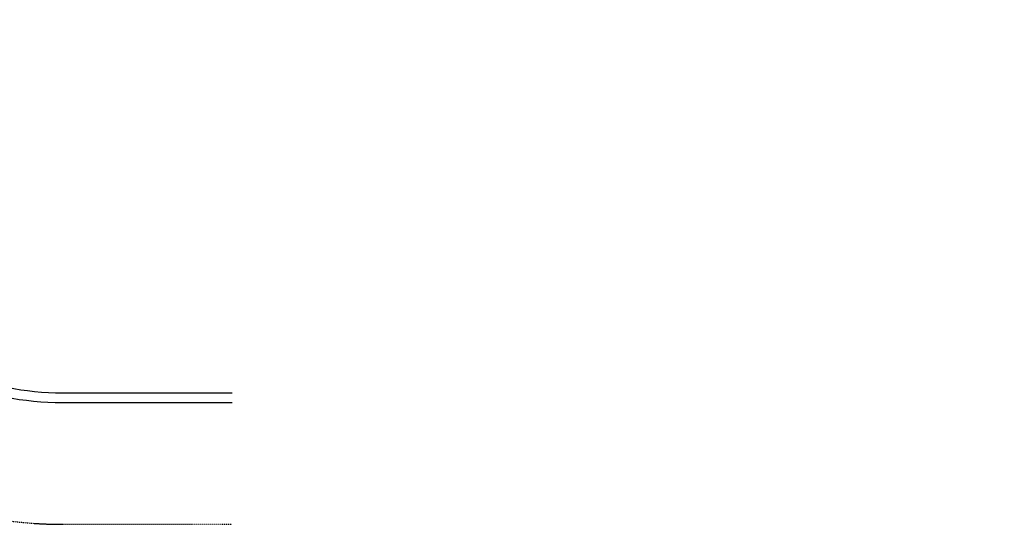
# Model space of a CAD drawing. Header units: inches. Extents: x -281236 to -70395, y 38777 to 102341.
# Tile 60 of 244: x -142792 to -140771, y 46484 to 47520. Entities that reach past the tile are written whole.
import ezdxf

# ---------------------------------------------------------------- set-up
doc = ezdxf.new("R2010")
doc.units = ezdxf.units.IN
doc.header["$MEASUREMENT"] = 0
doc.linetypes.add('DASHDOT', pattern=[1, 0.5, -0.25, 0, -0.25])
doc.layers.add('Pzt-chodniki', color=8, linetype='Continuous')
doc.layers.add('Pzt-drogi-hatch', color=253, linetype='Continuous')

msp = doc.modelspace()

# ---------------------------------------------------------------- linework, layer by layer
at = {"layer": 'Pzt-chodniki'}
for p, q in [((-142703.83, 46753.54), (-142355.98, 46753.54)), ((-142703.83, 46733.54), (-142355.98, 46733.54))]:
    msp.add_line(p, q, dxfattribs=at)
for radius in [600, 600, 580, 580]:
    msp.add_arc((-142703.84, 47333.54), radius, 180, 270.00042, dxfattribs=at)
at = {"layer": 'Pzt-drogi-hatch', "linetype": 'DASHDOT', "ltscale": 4}
msp.add_lwpolyline([(-137959.87, 50766.42), (-137959.87, 51503.69, 0.4142136), (-138809.87, 52353.69), (-142703.84, 52353.69, 0.4142136), (-143553.84, 51503.69), (-143553.84, 47333.55, 0.4142152), (-142703.83, 46483.55), (-142355.98, 46483.55)], format="xyb", dxfattribs=at)

doc.saveas('drawing.dxf')
